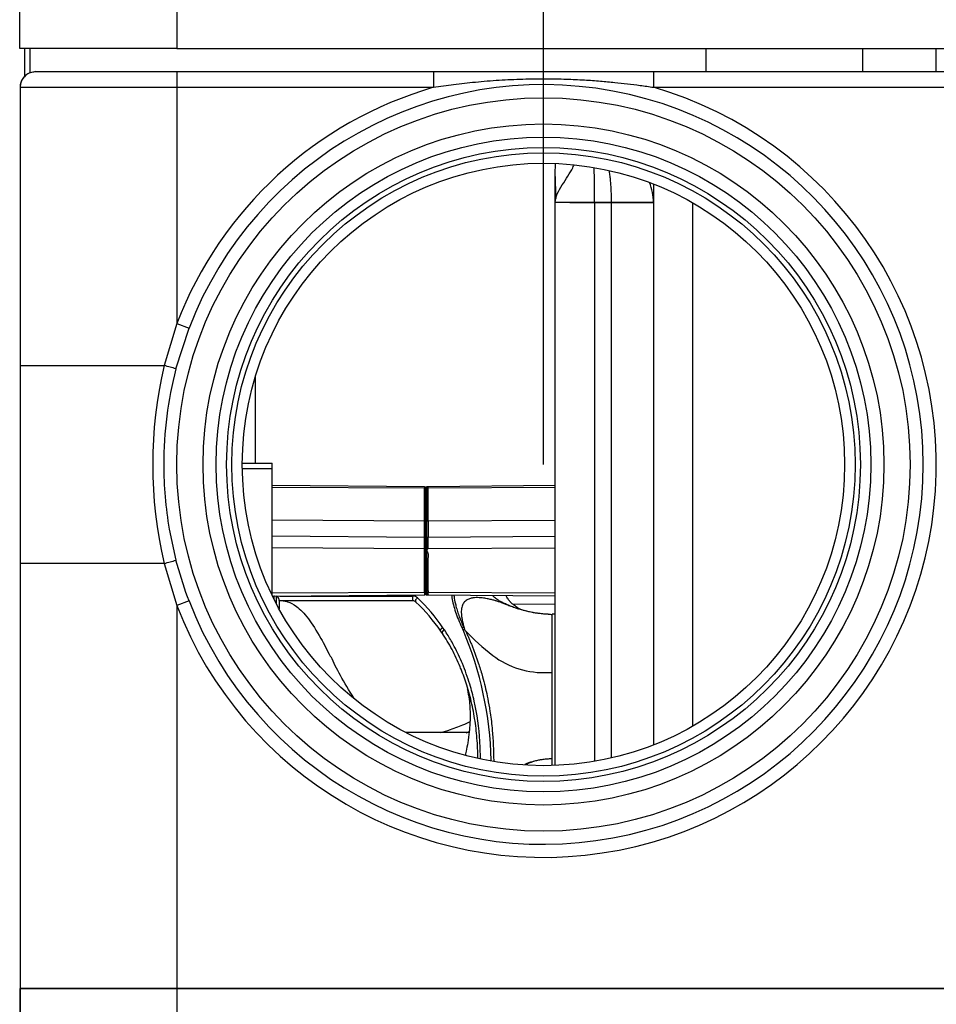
# Model space of a CAD drawing. Header units: millimetres. Extents: x 0 to 821, y 0 to 1422.
# Tile 5 of 13: x 263 to 298, y 894 to 932. Entities that reach past the tile are written whole.
import ezdxf
from ezdxf.enums import TextEntityAlignment as Align

# ---------------------------------------------------------------- set-up
doc = ezdxf.new("R2010")
doc.units = ezdxf.units.MM
for name, color, linetype in [('Domyślne', 7, 'Continuous'), ('DRZWI_PIANKOWE1', 7, 'Continuous'), ('K3G190RG19', 7, 'Continuous'), ('OBUDOWA', 7, 'Continuous'), ('SZKIELET_CZ11_13', 7, 'Continuous'), ('SZKIELET_CZ22_13', 7, 'Continuous')]:
    doc.layers.add(name, color=color, linetype=linetype)
doc.styles.add('SEACAD_Solid_Edge_ISO', font='seiso.ttf')
doc.dimstyles.new('ISO_(mm)', dxfattribs={"dimtxt": 7, "dimasz": 7, "dimexe": 3.5, "dimexo": 0, "dimgap": 1.75, "dimtad": 1, "dimdec": 0, "dimlfac": 5, "dimrnd": 10, "dimtxsty": 'SEACAD_Solid_Edge_ISO', "dimblk1": '_SE_FILLED', "dimblk2": '_SE_FILLED', "dimsah": 1, "dimcen": 3.5, "dimadec": 0, "dimazin": 0, "dimtfac": 0.5, "dimtdec": 4, "dimtmove": 0, "dimatfit": 3, "dimfxl": 1, "dimarcsym": 0})

# ---------------------------------------------------------------- blocks, each defined once
blk = doc.blocks.new('SE3')
at = {"layer": 'DRZWI_PIANKOWE1', "color": 7, "linetype": 'Continuous'}
for p, q in [((263.477, 930.431), (263.477, 934.266)), ((269.477, 934.266), (269.477, 930.431)), ((269.477, 930.431), (263.477, 930.431)), ((269.477, 930.431), (373.167, 930.431))]:
    blk.add_line(p, q, dxfattribs=at)
at = {"layer": 'K3G190RG19', "color": 7, "linetype": 'Continuous'}
for p, q in [((271.977, 914.604), (273.117, 914.604)), ((273.117, 914.394), (273.117, 914.604)), ((271.978, 914.394), (273.117, 914.394)), ((273.117, 909.556), (273.117, 914.394)), ((278.937, 913.699), (273.117, 913.75)), ((278.937, 913.64), (273.117, 913.676)), ((278.937, 913.699), (278.937, 913.64)), ((278.937, 912.385), (278.937, 913.64)), ((278.977, 913.612), (278.977, 913.659)), ((278.977, 913.612), (278.977, 913.386)), ((278.977, 912.356), (278.977, 913.612)), ((279.017, 913.699), (279.017, 913.64)), ((279.077, 913.699), (279.017, 913.699)), ((279.077, 913.64), (279.017, 913.64)), ((279.017, 912.385), (279.017, 913.64)), ((283.925, 913.741), (279.077, 913.699)), ((279.077, 913.64), (279.077, 913.699)), ((283.925, 913.67), (279.077, 913.64)), ((279.077, 912.385), (279.077, 913.64)), ((278.937, 912.385), (273.117, 912.421)), ((278.937, 911.759), (278.937, 912.385)), ((278.977, 912.356), (278.977, 911.721)), ((279.077, 912.385), (279.017, 912.385)), ((279.017, 911.759), (279.017, 912.385)), ((283.925, 912.415), (279.077, 912.385)), ((279.077, 912.385), (279.077, 911.759)), ((278.937, 911.759), (273.117, 911.809)), ((278.937, 911.342), (278.937, 911.759)), ((278.977, 911.314), (278.977, 911.721)), ((279.077, 911.759), (279.017, 911.759)), ((279.017, 911.342), (279.017, 911.759)), ((283.925, 911.8), (279.077, 911.759)), ((279.077, 911.342), (279.077, 911.759)), ((273.117, 911.378), (278.937, 911.342)), ((278.937, 909.68), (278.937, 911.342)), ((278.977, 909.709), (278.977, 911.314)), ((279.077, 911.342), (279.017, 911.342)), ((279.017, 909.68), (279.017, 911.342)), ((279.077, 911.342), (283.925, 911.372)), ((273.117, 909.644), (278.937, 909.68)), ((278.937, 909.68), (278.937, 909.57)), ((278.977, 909.709), (278.977, 909.61)), ((279.077, 909.68), (279.017, 909.68)), ((279.017, 909.68), (279.017, 909.57)), ((279.075, 909.784), (279.076, 909.811)), ((279.076, 909.811), (279.078, 909.877)), ((279.077, 909.68), (283.925, 909.651)), ((279.077, 909.61), (279.077, 909.68)), ((273.173, 909.52), (278.937, 909.57)), ((273.177, 909.547), (273.177, 909.434)), ((273.284, 909.224), (273.284, 909.522)), ((273.383, 909.387), (273.383, 909.037)), ((278.488, 909.343), (273.397, 909.343)), ((273.414, 909.522), (278.488, 909.522)), ((278.488, 909.343), (278.488, 909.522)), ((279.005, 909.57), (279.102, 909.57)), ((279.077, 909.57), (279.077, 909.61)), ((279.077, 909.57), (283.925, 909.528)), ((283.925, 909.209), (282.297, 909.219)), ((283.925, 908.828), (283.806, 908.828)), ((283.807, 908.828), (283.807, 908.827)), ((283.807, 906.603), (283.807, 908.827)), ((279.616, 908.1), (279.559, 908.184)), ((279.696, 908.232), (279.638, 908.318)), ((280.405, 908.236), (280.407, 908.232)), ((280.491, 908.213), (280.493, 908.21)), ((283.807, 903.308), (283.807, 906.603)), ((279.821, 904.316), (278.227, 904.316)), ((280.032, 904.315), (279.838, 904.316)), ((283.807, 903.078), (283.807, 903.308))]:
    blk.add_line(p, q, dxfattribs=at)
for centre, radius, start, end in [((278.937, 913.659), 0.04, 0, 89.5), ((279.017, 913.659), 0.04, 90, 179.7511), ((273.181, 909.341), 0.208, 12.7424, 60.3153), ((278.492, 909.26), 0.262, 47.0245, 90.8994), ((278.492, 909.179), 0.164, 45.6717, 91.4792), ((273.727, 904.253), 7.174, 34.5081, 46.4357), ((278.937, 909.61), 0.04, 270.5, 315.4029), ((278.937, 909.61), 0.04, 315.4029, 0.3052), ((279.016, 909.61), 0.0397, 179.7451, 270.3902), ((273.77, 904.191), 7.033, 34.588, 46.5422), ((283.807, 912.854), 4.027, 267.8224, 269.992), ((268.078, 902.973), 13.403, 1.2245, 23.1013), ((270.057, 903.249), 11.555, 25.4421, 25.9649), ((286.417, 913.645), 8.038, 222.5133, 232.6254), ((283.503, 909.87), 3.269, 233.046, 272.7557), ((283.793, 912.44), 5.838, 268.6874, 270.1305), ((283.804, 900.85), 2.458, 89.9265, 93.482)]:
    blk.add_arc(centre, radius, start, end, dxfattribs=at)
for centre, major_axis, ratio, start_param, end_param in [((278.937, 913.612), (-0.04, 0), 0.707107, 3.137248, 4.703662), ((279.017, 913.612), (-0.04, 0), 0.707107, 4.712389, 6.278841), ((278.937, 912.357), (-0.04, 0), 0.707107, 3.137248, 4.703662), ((279.017, 912.356), (-0.04, 0), 0.707107, 4.712389, 6.278841), ((278.937, 911.721), (-0.04, 0), 0.967716, 3.137248, 4.703662), ((279.017, 911.72), (-0.04, 0), 0.967716, 4.712389, 6.278841), ((278.937, 911.314), (-0.04, 0), 0.707107, 3.137248, 4.703662), ((279.017, 911.314), (-0.04, 0), 0.707109, 4.712389, 6.278841), ((278.937, 909.708), (-0.04, 0), 0.707105, 1.579523, 3.146028), ((278.67, 909.373), (0.0688, 0.0726), 0.656222, 0.964985, 3.245344), ((279.696, 908.16), (0.0831, 0.0556), 0.653166, 1.158542, 3.229328), ((280.36, 908.257), (0.0899, 0.0437), 0.687903, 0.11904, 1.248316)]:
    blk.add_ellipse(centre, major_axis=major_axis, ratio=ratio, start_param=start_param, end_param=end_param, dxfattribs=at)
for points, knots in [([(279.078, 909.877), (279.078, 909.886), (279.079, 909.905), (279.076, 909.945), (279.076, 910.001), (279.077, 910.061), (279.077, 910.112), (279.076, 910.153), (279.076, 910.197), (279.078, 910.244), (279.079, 910.293), (279.078, 910.343), (279.076, 910.394), (279.076, 910.446), (279.077, 910.496), (279.077, 910.544), (279.076, 910.59), (279.076, 910.632), (279.077, 910.672), (279.078, 910.721), (279.077, 910.777), (279.076, 910.839), (279.075, 910.894), (279.075, 910.944), (279.078, 910.989), (279.083, 911.029), (279.086, 911.065), (279.088, 911.106), (279.081, 911.143), (279.068, 911.175), (279.054, 911.202), (279.04, 911.233), (279.032, 911.267), (279.037, 911.297), (279.052, 911.322), (279.068, 911.335), (279.077, 911.342)], [0, 0, 0, 0, 0.016445, 0.034021, 0.072345, 0.115386, 0.138775, 0.163527, 0.189898, 0.218071, 0.247908, 0.279204, 0.311517, 0.344271, 0.376715, 0.407988, 0.437699, 0.465858, 0.49253, 0.517835, 0.564802, 0.607509, 0.64647, 0.682057, 0.714534, 0.744171, 0.771035, 0.795181, 0.83692, 0.855861, 0.873727, 0.905592, 0.932848, 0.957057, 0.977544, 1, 1, 1, 1]), ([(278.977, 909.709), (278.977, 909.702), (278.981, 909.694), (278.996, 909.683), (279.007, 909.68), (279.017, 909.68)], [0, 0, 0, 0, 0.5, 0.5, 1, 1, 1, 1]), ([(279.077, 909.68), (279.078, 909.681), (279.081, 909.683), (279.085, 909.686), (279.089, 909.692), (279.091, 909.701), (279.087, 909.711), (279.083, 909.719), (279.077, 909.732), (279.073, 909.748), (279.074, 909.767), (279.075, 909.778), (279.075, 909.784)], [0, 0, 0, 0, 0.042408, 0.083835, 0.125767, 0.243836, 0.364229, 0.42656, 0.489138, 0.736513, 0.851442, 1, 1, 1, 1]), ([(273.539, 909.343), (273.553, 909.342), (273.607, 909.336), (273.765, 909.3), (274.055, 909.151), (274.47, 908.734), (274.911, 908.046), (275.215, 907.469), (275.343, 907.211)], [0.0745873, 0.0745873, 0.0745873, 0.0745873, 0.0964616, 0.1534476, 0.2933135, 0.4508498, 0.5930281, 0.6886114, 0.6886114, 0.6886114, 0.6886114]), ([(279.964, 909.567), (279.969, 909.532), (279.988, 909.411), (280.034, 909.197), (280.116, 908.918), (280.223, 908.628), (280.311, 908.43), (280.36, 908.33)], [0.6324907, 0.6324907, 0.6324907, 0.6324907, 0.6666667, 0.75, 0.8333333, 0.9166667, 1, 1, 1, 1]), ([(280.055, 909.566), (280.057, 909.549), (280.071, 909.439), (280.091, 909.327), (280.113, 909.231)], [0.552005, 0.552005, 0.552005, 0.552005, 0.5714246, 0.6752637, 0.6752637, 0.6752637, 0.6752637]), ([(283.654, 908.83), (283.639, 908.831), (283.607, 908.832), (283.538, 908.836), (283.441, 908.843), (283.34, 908.854), (283.251, 908.866), (283.08, 908.891), (282.869, 908.935), (282.628, 908.999), (282.464, 909.049), (282.336, 909.092), (282.214, 909.135), (282.082, 909.185), (281.954, 909.234), (281.858, 909.272), (281.783, 909.301), (281.726, 909.321), (281.672, 909.338), (281.59, 909.363), (281.474, 909.394), (281.312, 909.43), (281.115, 909.46), (280.933, 909.469), (280.775, 909.456), (280.67, 909.431), (280.587, 909.397), (280.5, 909.347), (280.411, 909.257), (280.348, 909.104), (280.334, 908.936), (280.345, 908.778), (280.366, 908.633), (280.399, 908.476), (280.431, 908.359), (280.446, 908.308)], [0, 0, 0, 0, 0.003305, 0.006879, 0.014919, 0.024322, 0.029609, 0.035356, 0.064066, 0.082744, 0.103734, 0.114683, 0.126187, 0.147644, 0.165771, 0.181278, 0.194481, 0.206285, 0.219556, 0.234534, 0.270376, 0.316596, 0.377143, 0.457446, 0.507021, 0.564235, 0.596231, 0.631016, 0.707248, 0.780083, 0.848384, 0.883678, 0.92062, 0.965273, 1, 1, 1, 1]), ([(283.654, 908.83), (283.632, 908.831), (283.547, 908.835), (283.397, 908.847), (283.221, 908.869), (282.939, 908.917), (282.562, 909.013), (282.224, 909.136), (281.992, 909.238), (281.861, 909.303), (281.76, 909.36), (281.677, 909.413), (281.61, 909.468), (281.563, 909.514), (281.539, 909.54), (281.532, 909.548)], [0, 0, 0, 0, 0.0063336, 0.0239171, 0.0428556, 0.0588443, 0.1114834, 0.1741994, 0.1983564, 0.2181105, 0.2357017, 0.2478728, 0.2588272, 0.2677699, 0.271331, 0.271331, 0.271331, 0.271331]), ([(282.634, 908.999), (282.566, 909.033), (282.452, 909.098), (282.333, 909.187), (282.268, 909.245), (282.245, 909.266), (282.233, 909.279), (282.215, 909.297), (282.209, 909.305), (282.183, 909.334), (282.146, 909.381), (282.099, 909.449), (282.063, 909.506), (282.044, 909.539), (282.041, 909.544)], [0.10739921, 0.10739921, 0.10739921, 0.10739921, 0.12738831, 0.14232223, 0.14706256, 0.1491063, 0.15112299, 0.1532639, 0.16079294, 0.1697459, 0.17739898, 0.18477909, 0.19309221, 0.19453159, 0.19453159, 0.19453159, 0.19453159]), ([(280.113, 909.231), (280.12, 909.2), (280.144, 909.103), (280.182, 908.971), (280.227, 908.836), (280.27, 908.714), (280.324, 908.579), (280.385, 908.437), (280.426, 908.349), (280.446, 908.308)], [0.6752637, 0.6752637, 0.6752637, 0.6752637, 0.7092844, 0.7803233, 0.8165498, 0.8525887, 0.9088224, 0.9579089, 1, 1, 1, 1]), ([(281.068, 903.337), (281.068, 903.552), (281.044, 904.303), (280.91, 905.251), (280.654, 906.224), (280.403, 906.923), (280.114, 907.536), (279.875, 907.957), (279.742, 908.162), (279.696, 908.232)], [0.562123, 0.562123, 0.562123, 0.562123, 0.6123502, 0.7393413, 0.7956419, 0.8686607, 0.9332178, 0.9769986, 1, 1, 1, 1]), ([(280.36, 908.33), (280.365, 908.319), (280.375, 908.298), (280.39, 908.267), (280.4, 908.246), (280.405, 908.235), (280.405, 908.235), (280.405, 908.235), (280.405, 908.235)], [0, 0, 0, 0, 0.33333, 0.666661, 0.999991, 0.999991, 0.999991, 1, 1, 1, 1]), ([(280.491, 908.213), (280.484, 908.224), (280.472, 908.232), (280.441, 908.24), (280.423, 908.24), (280.405, 908.235)], [0, 0, 0, 0, 0.5, 0.5, 1, 1, 1, 1]), ([(280.493, 908.21), (280.513, 908.168), (280.552, 908.084), (280.61, 907.956), (280.667, 907.825), (280.723, 907.691), (280.778, 907.554), (280.833, 907.414), (280.886, 907.271), (280.937, 907.125), (281.024, 906.869), (281.089, 906.658), (281.135, 906.495)], [0.0000062, 0.0000062, 0.0000062, 0.0000062, 0.0148774, 0.0299014, 0.0450725, 0.060391, 0.0758573, 0.0914718, 0.107234, 0.1231437, 0.1392004, 0.1898927, 0.1898927, 0.1898927, 0.1898927]), ([(280.333, 906.732), (280.321, 906.763), (280.215, 907.021), (280.045, 907.382), (279.81, 907.801), (279.68, 908.001), (279.616, 908.1)], [0.8585035, 0.8585035, 0.8585035, 0.8585035, 0.867318, 0.9336107, 0.9673766, 1, 1, 1, 1]), ([(280.972, 903.357), (280.97, 903.542), (280.954, 903.984), (280.898, 904.542), (280.818, 905.036), (280.719, 905.531), (280.566, 906.103), (280.412, 906.535), (280.333, 906.732)], [0.5670477, 0.5670477, 0.5670477, 0.5670477, 0.6110468, 0.6731607, 0.704735, 0.7366232, 0.8014333, 0.8585035, 0.8585035, 0.8585035, 0.8585035]), ([(281.135, 906.495), (281.141, 906.476), (281.212, 906.219), (281.311, 905.812), (281.398, 905.346), (281.466, 904.916), (281.546, 904.255), (281.575, 903.638), (281.575, 903.24)], [0.1898927, 0.1898927, 0.1898927, 0.1898927, 0.1959716, 0.2694022, 0.3129473, 0.3318958, 0.3930171, 0.4988074, 0.4988074, 0.4988074, 0.4988074]), ([(280.567, 905.98), (280.575, 905.945), (280.59, 905.872), (280.624, 905.686), (280.657, 905.431), (280.675, 905.147), (280.677, 904.927), (280.673, 904.779), (280.665, 904.604), (280.641, 904.307), (280.592, 903.955), (280.54, 903.672), (280.507, 903.514), (280.496, 903.461), (280.492, 903.442)], [0.3145216, 0.3145216, 0.3145216, 0.3145216, 0.3295891, 0.3502073, 0.3933631, 0.4344312, 0.4649318, 0.4841502, 0.5001498, 0.5411089, 0.5951912, 0.6365831, 0.6504022, 0.6583778, 0.6583778, 0.6583778, 0.6583778]), ([(279.532, 904.311), (279.665, 904.347), (279.987, 904.444), (280.367, 904.59), (280.609, 904.702), (280.677, 904.736)], [0.2757438, 0.2757438, 0.2757438, 0.2757438, 0.3175194, 0.3778828, 0.4023356, 0.4023356, 0.4023356, 0.4023356]), ([(280.647, 904.31), (280.581, 904.311), (280.316, 904.315), (280.038, 904.316), (279.825, 904.316)], [0.5036886, 0.5036886, 0.5036886, 0.5036886, 0.5306042, 0.6095465, 0.6095465, 0.6095465, 0.6095465]), ([(280.649, 904.31), (280.58, 904.311), (280.381, 904.314), (280.184, 904.315), (280.032, 904.315)], [0.876638, 0.876638, 0.876638, 0.876638, 0.9198344, 1, 1, 1, 1]), ([(283.654, 903.303), (283.632, 903.302), (283.547, 903.297), (283.397, 903.278), (283.221, 903.244), (283.004, 903.189), (282.86, 903.138), (282.768, 903.1)], [0, 0, 0, 0, 0.00633365, 0.0239171, 0.04285564, 0.05884433, 0.0913256, 0.0913256, 0.0913256, 0.0913256]), ([(283.654, 903.303), (283.639, 903.302), (283.607, 903.3), (283.538, 903.295), (283.441, 903.283), (283.34, 903.265), (283.251, 903.246), (283.08, 903.206), (282.932, 903.154), (282.815, 903.103), (282.805, 903.098)], [0, 0, 0, 0, 0.003305, 0.00687907, 0.01491897, 0.02432224, 0.0296088, 0.03535561, 0.064066, 0.06696358, 0.06696358, 0.06696358, 0.06696358])]:
    blk.add_open_spline(points, degree=3, knots=knots, dxfattribs=at)
for points in [[(273.397, 909.343), (273.397, 909.343), (273.396, 909.344), (273.394, 909.348), (273.391, 909.354), (273.389, 909.363), (273.386, 909.374), (273.384, 909.383), (273.383, 909.387)], [(276.244, 905.62), (275.844, 906.247), (275.552, 906.776), (275.369, 907.207)], [(280.526, 904.307), (280.567, 904.324), (280.608, 904.341), (280.649, 904.359)]]:
    blk.add_open_spline(points, degree=3, dxfattribs=at)
for points, weights in [([(279.559, 908.184), (279.522, 908.224), (279.558, 908.291), (279.638, 908.318)], [1.41100554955, 0.918269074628, 0.868572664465, 1.26191631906]), ([(280.493, 908.21), (280.478, 908.231), (280.447, 908.241), (280.407, 908.232)], [1.34895758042, 1.10144660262, 0.985602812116, 1.0014262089])]:
    blk.add_rational_spline(points, weights, degree=3, dxfattribs=at)
at = {"layer": 'OBUDOWA', "color": 7, "linetype": 'Continuous'}
for p, q in [((263.674, 929.365), (263.674, 930.431)), ((263.874, 929.503), (263.874, 930.431))]:
    blk.add_line(p, q, dxfattribs=at)
at = {"layer": 'SZKIELET_CZ11_13', "color": 7, "linetype": 'Continuous'}
for p, q in [((263.492, 894.548), (263.491, 894.548)), ((263.491, 894.548), (263.491, 860.148)), ((269.477, 894.548), (263.492, 894.548)), ((263.492, 860.148), (263.492, 894.548)), ((269.477, 894.548), (344.077, 894.548)), ((269.477, 894.548), (269.477, 860.148))]:
    blk.add_line(p, q, dxfattribs=at)
at = {"layer": 'SZKIELET_CZ22_13', "color": 7, "linetype": 'Continuous'}
for p, q in [((289.677, 930.431), (289.677, 929.548)), ((295.677, 929.548), (295.677, 930.431)), ((298.477, 929.548), (298.477, 930.431)), ((264.091, 929.548), (263.869, 929.506)), ((264.088, 929.545), (263.87, 929.5)), ((264.091, 929.548), (269.477, 929.548)), ((269.477, 929.548), (279.277, 929.548)), ((269.477, 929.548), (269.477, 928.948)), ((279.277, 929.548), (287.677, 929.548)), ((279.277, 929.548), (279.277, 928.948)), ((287.677, 929.539), (286.996, 929.544)), ((287.677, 929.548), (309.877, 929.548)), ((287.677, 929.548), (287.677, 928.948)), ((263.491, 928.948), (263.491, 918.323)), ((263.492, 928.948), (269.477, 928.948)), ((263.492, 928.948), (263.492, 918.323)), ((269.477, 928.948), (269.477, 919.934)), ((269.477, 928.948), (279.277, 928.948)), ((287.677, 928.948), (309.877, 928.948)), ((283.925, 924.548), (283.925, 925.573)), ((287.677, 925.254), (287.677, 903.843)), ((283.925, 903.057), (283.925, 924.548)), ((285.425, 924.548), (283.925, 924.548)), ((286.077, 924.548), (285.425, 924.548)), ((285.425, 924.548), (285.425, 903.215)), ((286.077, 903.346), (286.077, 924.548)), ((289.181, 904.563), (289.181, 924.534)), ((269.477, 919.934), (268.999, 918.323)), ((269.477, 919.934), (269.943, 919.754)), ((269.444, 918.199), (269.943, 919.754)), ((263.491, 918.323), (263.491, 916.826)), ((263.492, 918.323), (268.999, 918.323)), ((272.477, 914.604), (272.477, 917.902)), ((269.188, 912.079), (269.445, 910.895)), ((269.827, 909.657), (269.445, 910.895)), ((263.491, 910.773), (263.491, 894.548)), ((268.999, 910.773), (263.492, 910.773)), ((263.492, 910.773), (263.492, 894.548)), ((268.999, 910.773), (269.477, 909.163)), ((269.943, 909.343), (269.477, 909.163)), ((269.888, 909.49), (269.827, 909.657)), ((269.943, 909.343), (269.888, 909.49)), ((269.477, 909.163), (269.477, 894.548)), ((263.491, 894.548), (263.492, 894.548)), ((263.492, 894.548), (269.477, 894.548)), ((344.077, 894.548), (269.477, 894.548))]:
    blk.add_line(p, q, dxfattribs=at)
for radius in [14, 13, 12.5, 12.1, 11.9, 11.5]:
    blk.add_circle((283.477, 914.548), radius, dxfattribs=at)
for centre, radius, start, end in [((264.092, 928.948), 0.6, 111.8181, 180.0079), ((283.477, 914.548), 15, 106.2602, 158.9605), ((283.477, 914.548), 15, 201.0395, 73.7398), ((283.477, 914.548), 14.5, 201.0395, 158.9605), ((219.513, 926.413), 64.419, 359.22414, 359.64405), ((260.889, 924.935), 24.539, 359.0971, 2.2155), ((305.41, 925.577), 21.484, 180.0956, 182.3381), ((285.677, 924.548), 2, 0, 22.4531), ((6111.269, 914.548), 5847.778, 179.9630138, 180.0369861), ((4651.78, 914.572), 4388.287, 179.951024, 180.049599), ((284.816, 914.548), 16.261, 166.5766, 193.4231), ((283.473, 914.549), 14.497, 165.4173, 180.0018), ((267.661, 912.692), 5.788, 72.0657, 76.6364), ((283.477, 914.548), 14.5, 179.9999, 189.805), ((267.227, 918.16), 7.597, 283.4907, 286.9728)]:
    blk.add_arc(centre, radius, start, end, dxfattribs=at)
blk.add_ellipse((286.077, 924.548), major_axis=(1.6, 0), ratio=0.000003, dxfattribs=at)
blk.add_open_spline([(263.875, 929.504), (263.816, 929.475), (263.716, 929.424), (263.591, 929.288), (263.51, 929.122), (263.5, 929.01), (263.495, 928.944)], degree=3, dxfattribs=at)
for points, knots in [([(279.277, 928.948), (279.531, 928.987), (280.061, 929.062), (280.896, 929.155), (281.779, 929.227), (282.676, 929.269), (283.533, 929.28), (284.317, 929.266), (285.015, 929.234), (285.632, 929.19), (286.18, 929.14), (286.684, 929.085), (287.177, 929.022), (287.506, 928.974), (287.677, 928.948)], [0, 0, 0, 0, 0.093774, 0.193625, 0.300845, 0.408091, 0.509798, 0.601868, 0.68344, 0.755911, 0.820818, 0.879428, 0.937247, 1, 1, 1, 1]), ([(283.925, 924.548), (283.924, 924.66), (283.954, 924.771), (284.053, 924.995), (284.123, 925.108), (284.269, 925.336), (284.344, 925.449), (284.481, 925.67), (284.542, 925.778), (284.61, 925.907), (284.624, 925.935), (284.637, 925.962)], [0, 0, 0, 0, 0.125, 0.125, 0.25, 0.25, 0.375, 0.375, 0.5, 0.5, 0.5356152, 0.5356152, 0.5356152, 0.5356152]), ([(286.077, 924.548), (286.076, 924.616), (286.075, 924.754), (286.068, 924.96), (286.057, 925.165), (286.042, 925.367), (286.022, 925.56), (286.006, 925.682), (285.997, 925.74)], [0, 0, 0, 0, 0.064417, 0.1300452, 0.1969126, 0.2650456, 0.3344694, 0.4034834, 0.4034834, 0.4034834, 0.4034834])]:
    blk.add_open_spline(points, degree=3, knots=knots, dxfattribs=at)
blk = doc.blocks.new('DMBLK9')
at = {"layer": 'Domyślne', "linetype": 'Continuous'}
for points in [[(290.477, 983.468), (283.477, 982.301), (290.477, 981.134)], [(372.062, 983.468), (372.062, 981.134), (379.062, 982.301)]]:
    blk.add_hatch(color=7, dxfattribs=at).paths.add_polyline_path(points)
at = {"layer": 'Domyślne', "color": 7, "linetype": 'Continuous'}
for p, q in [((283.477, 914.548), (283.477, 985.801)), ((379.062, 928.949), (379.062, 985.801)), ((283.477, 982.301), (379.062, 982.301))]:
    blk.add_line(p, q, dxfattribs=at)
at = {"layer": 'Domyślne', "color": 7, "linetype": 'Continuous', "style": 'SEACAD_Solid_Edge_ISO'}
blk.add_text('478', height=7, dxfattribs=at).set_placement((324.747, 991.051), align=Align.TOP_LEFT)
blk = doc.blocks.new('_SE_FILLED')
at = {"color": 0}
blk.add_line((0, 0), (-1, 0), dxfattribs=at)
blk.add_solid([(0, 0), (-1, -0.1665), (-1, 0.1665), (0, 0)], dxfattribs=at)

msp = doc.modelspace()

# ---------------------------------------------------------------- block references
at = {"layer": 'Domyślne'}
msp.add_blockref('SE3', (0, 0), dxfattribs=at)

# ---------------------------------------------------------------- dimensions: what is measured, and where the dimension line sits
at = {"layer": 'Domyślne', "color": 7, "linetype": 'Continuous'}
dim = msp.add_linear_dim(base=(379.0624, 982.301), p1=(283.4767, 914.5484), p2=(379.0624, 928.9489), text='\\A1;<>', dimstyle='ISO_(mm)', override={"dimrnd": 0, "dimtdec": 2}, dxfattribs=at)
dim.commit()
dim.dimension.update_dxf_attribs({"geometry": 'DMBLK9', "text_midpoint": (331.2695, 982.301), "dimtype": 160})

doc.saveas('drawing.dxf')
